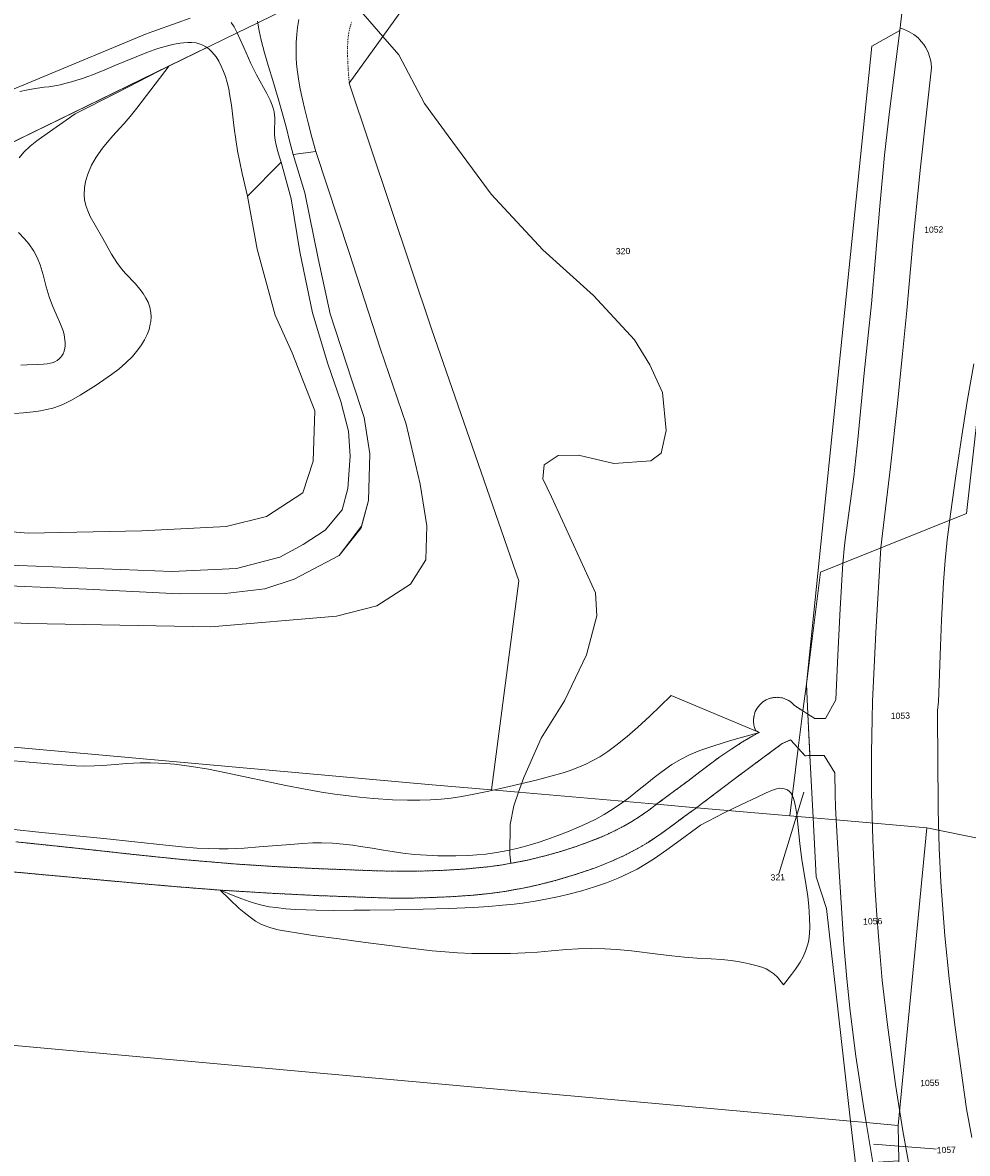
# Model space of a CAD drawing. Header units: millimetres. Extents: x -191 to 81095, y -508122 to 28741.
# Tile 153 of 255: x 4073 to 4180, y 10093 to 10221. Entities that reach past the tile are written whole.
import ezdxf

# ---------------------------------------------------------------- set-up
doc = ezdxf.new("R2010")
doc.units = ezdxf.units.MM
for name, pattern in [('VE22-087 DB - VST Hervest-Dorsten ALK VA2736$0$1', [0]), ('VE22-087 DB - VST Hervest-Dorsten ALK VA2736$0$2', [0.16, 0.06, -0.1]), ('VE22-087 DB - VST Hervest-Dorsten ALK VA2736$0$3', [0.26, 0.11, -0.15])]:
    doc.linetypes.add(name, pattern=pattern)
for name, color, linetype, lineweight in [('VE22-087 DB - VST Hervest-Dorsten ALK VA2736$0$AX_Fliessgewaesser', 7, 'VE22-087 DB - VST Hervest-Dorsten ALK VA2736$0$1', 18), ('VE22-087 DB - VST Hervest-Dorsten ALK VA2736$0$AX_Flurstueck', 9, 'VE22-087 DB - VST Hervest-Dorsten ALK VA2736$0$1', 18), ('VE22-087 DB - VST Hervest-Dorsten ALK VA2736$0$AX_Gehoelz', 7, 'VE22-087 DB - VST Hervest-Dorsten ALK VA2736$0$1', 18), ('VE22-087 DB - VST Hervest-Dorsten ALK VA2736$0$AX_Gelaendekante', 7, 'VE22-087 DB - VST Hervest-Dorsten ALK VA2736$0$1', 18), ('VE22-087 DB - VST Hervest-Dorsten ALK VA2736$0$AX_SonstigesBauwerkOderSonstigeEinrichtung', 7, 'VE22-087 DB - VST Hervest-Dorsten ALK VA2736$0$1', 18), ('VE22-087 DB - VST Hervest-Dorsten ALK VA2736$0$AX_SportFreizeitUndErholungsflaeche', 7, 'VE22-087 DB - VST Hervest-Dorsten ALK VA2736$0$1', 18), ('VE22-087 DB - VST Hervest-Dorsten ALK VA2736$0$AX_Strassenverkehr', 7, 'VE22-087 DB - VST Hervest-Dorsten ALK VA2736$0$1', 18), ('VE22-087 DB - VST Hervest-Dorsten ALK VA2736$0$AX_Strassenverkehrsanlage', 7, 'VE22-087 DB - VST Hervest-Dorsten ALK VA2736$0$1', 18), ('VE22-087 DB - VST Hervest-Dorsten ALK VA2736$0$AX_Vegetationsmerkmal', 7, 'VE22-087 DB - VST Hervest-Dorsten ALK VA2736$0$1', 18), ('VE22-087 DB - VST Hervest-Dorsten ALK VA2736$0$AX_Wald', 7, 'VE22-087 DB - VST Hervest-Dorsten ALK VA2736$0$1', 18), ('VE22-087 DB - VST Hervest-Dorsten ALK VA2736$0$AX_Weg', 7, 'VE22-087 DB - VST Hervest-Dorsten ALK VA2736$0$1', 18), ('VE22-087 DB - VST Hervest-Dorsten ALK VA2736$0$Flurgrenzen', 9, 'VE22-087 DB - VST Hervest-Dorsten ALK VA2736$0$1', 18)]:
    doc.layers.add(name, color=color, linetype=linetype, lineweight=lineweight)
doc.layers.add('XREF ALK Kataster', color=251, linetype='Continuous')
doc.styles.add('VE22-087 DB - VST Hervest-Dorsten ALK VA2736$0$0', font='arial.ttf')

# ---------------------------------------------------------------- blocks, each defined once
blk = doc.blocks.new('VE22-087 DB - VST Hervest-Dorsten ALK VA2736')
at = {"layer": 'VE22-087 DB - VST Hervest-Dorsten ALK VA2736$0$AX_Fliessgewaesser', "color": 132, "linetype": 'VE22-087 DB - VST Hervest-Dorsten ALK VA2736$0$1', "lineweight": 13, "ltscale": 0.5, "true_color": 0x00cccc}
blk.add_polyline3d([(4067.92, 10157.55, 0), (4080.19, 10157.01, 0), (4090.64, 10156.49, 0), (4095.83, 10156.53, 0), (4100.31, 10157.03, 0), (4103.65, 10158.14, 0), (4108.71, 10160.82, 0), (4111.19, 10163.94, 0), (4112.02, 10167.01, 0), (4112.19, 10172.32, 0), (4111.54, 10176.42, 0), (4110.14, 10180.61, 0), (4107.69, 10188.11, 0), (4106.34, 10194.39, 0), (4104.85, 10201.78, 0), (4103.51, 10206.12, 0), (4103.12, 10207.68, 0), (4102.76, 10209.09, 0), (4102.32, 10210.72, 0), (4101.84, 10212.46, 0), (4101.24, 10214.48, 0), (4100.73, 10216.09, 0), (4100.28, 10217.61, 0), (4099.92, 10219.04, 0), (4099.69, 10220.12, 0), (4099.53, 10221.01, 0), (4097.2, 10219.88, 0), (4097.55, 10219.12, 0), (4097.94, 10218.22, 0), (4098.75, 10216.42, 0), (4099.39, 10215.13, 0), (4100.54, 10213.03, 0), (4100.93, 10212.26, 0), (4101.15, 10211.71, 0), (4101.3, 10211.26, 0), (4101.38, 10210.94, 0), (4101.43, 10210.6, 0), (4101.46, 10210.26, 0), (4101.46, 10209.89, 0), (4101.44, 10209.68, 0), (4101.41, 10209.21, 0), (4101.4, 10208.78, 0), (4101.41, 10208.38, 0), (4101.46, 10207.99, 0), (4101.53, 10207.55, 0), (4101.57, 10207.34, 0), (4101.8, 10206.45, 0), (4101.99, 10205.82, 0), (4102.18, 10205.26, 0), (4103.31, 10201.13, 0), (4104.28, 10195.11, 0), (4105.7, 10188.24, 0), (4107.42, 10182.46, 0), (4108.92, 10178.22, 0), (4109.77, 10174.87, 0), (4109.95, 10172.04, 0), (4109.68, 10168.39, 0), (4109.05, 10165.99, 0), (4107.13, 10163.69, 0), (4104.66, 10162.07, 0), (4102.03, 10160.61, 0), (4097.14, 10159.35, 0), (4089.82, 10159.01, 0), (4066.73, 10159.92, 0)], dxfattribs=at)
at = {"layer": 'VE22-087 DB - VST Hervest-Dorsten ALK VA2736$0$AX_Flurstueck', "linetype": 'VE22-087 DB - VST Hervest-Dorsten ALK VA2736$0$1', "lineweight": 13, "ltscale": 0.5}
for points in [[(4034.63, 10189.35, 0), (4097.2, 10219.88, 0), (4099.53, 10221.01, 0), (4104.78, 10223.57, 0), (4108.7, 10225.49, 0), (4127.17, 10234.5, 0), (4147.61, 10243.17, 0), (4169.37, 10250.65, 0), (4174.04, 10252.25, 0), (4173.78, 10257.91, 0), (4169.28, 10256.51, 0), (4169.27, 10257.23, 0), (4173.75, 10258.64, 0), (4173.49, 10262.11, 0), (4173.02, 10268.38, 0), (4172.8, 10271.33, 0), (4172.06, 10277.48, 0), (4171.96, 10278.59, 0), (4133.22, 10264.74, 0), (4116.88, 10257.8, 0), (4099.28, 10249.45, 0), (4056.94, 10228.59, 0)], [(4066.47, 10139.63, 0), (4119.21, 10134.91, 0), (4125.92, 10134.32, 0), (4129.01, 10157.96, 0), (4119.17, 10186.32, 0), (4109.85, 10214.18, 0), (4113.64, 10219.46, 0), (4121.68, 10230.63, 0), (4141.72, 10239.38, 0), (4149.54, 10241.98, 0), (4157.68, 10243.13, 0), (4165.72, 10241.64, 0), (4169.55, 10239.09, 0), (4169.37, 10250.65, 0), (4147.61, 10243.17, 0), (4127.17, 10234.5, 0), (4108.7, 10225.49, 0), (4104.78, 10223.57, 0), (4099.53, 10221.01, 0), (4097.2, 10219.88, 0), (4034.63, 10189.35, 0)], [(4181.19, 10179.97, 0), (4179.57, 10165.57, 0), (4165.61, 10159.96, 0), (4163.08, 10158.94, 0), (4161.48, 10146.29, 0), (4161.65, 10142.89, 0), (4161.89, 10138.2, 0), (4162.24, 10131.17, 0), (4164.86, 10130.94, 0), (4175.08, 10130.05, 0), (4181.17, 10128.81, 0)], [(3998.47, 10112.1, 0), (4075.83, 10105.1, 0), (4166.48, 10096.89, 0), (4163.74, 10120.92, 0), (4162.58, 10124.5, 0), (4162.24, 10131.17, 0), (4159.6, 10131.4, 0), (4149.06, 10132.31, 0), (4144.57, 10132.7, 0), (4128.99, 10134.06, 0), (4125.92, 10134.32, 0), (4119.21, 10134.91, 0), (4066.47, 10139.63, 0)], [(4161.19, 10134.08, 0), (4158.26, 10124.45, 0)], [(4047.6, 10089.17, 0), (4075.23, 10084.43, 0), (4087.58, 10086.83, 0), (4087.94, 10086.85, 0), (4111.33, 10088.48, 0), (4134.65, 10090, 0), (4151.45, 10091.09, 0), (4167.03, 10092.1, 0), (4166.48, 10096.89, 0), (4075.83, 10105.1, 0), (3998.47, 10112.1, 0)], [(4169.05, 10094.29, 0), (4177.29, 10093.64, 0)]]:
    blk.add_polyline3d(points, dxfattribs=at)
for points in [[(4157.68, 10243.13, 0), (4149.54, 10241.98, 0), (4141.72, 10239.38, 0), (4121.68, 10230.63, 0), (4113.64, 10219.46, 0), (4109.85, 10214.18, 0), (4119.17, 10186.32, 0), (4129.01, 10157.96, 0), (4125.92, 10134.32, 0), (4128.99, 10134.06, 0), (4144.57, 10132.7, 0), (4149.06, 10132.31, 0), (4159.6, 10131.4, 0), (4160.56, 10139.04, 0), (4161.09, 10143.25, 0), (4161.48, 10146.29, 0), (4168.89, 10218.37, 0), (4172.05, 10220.15, 0), (4172.42, 10223.37, 0), (4169.76, 10225.73, 0), (4169.55, 10239.09, 0), (4165.72, 10241.64, 0)], [(4172.42, 10223.37, 0), (4172.05, 10220.15, 0), (4168.89, 10218.37, 0), (4161.48, 10146.29, 0), (4163.08, 10158.94, 0), (4165.61, 10159.96, 0), (4179.57, 10165.57, 0), (4181.19, 10179.97, 0), (4185.34, 10193.69, 0), (4192.58, 10211.99, 0), (4195.6, 10222.72, 0), (4173.43, 10236.56, 0), (4172.58, 10237.08, 0), (4169.55, 10239.09, 0), (4169.76, 10225.73, 0)], [(4162.24, 10131.17, 0), (4161.89, 10138.2, 0), (4161.65, 10142.89, 0), (4161.48, 10146.29, 0), (4161.09, 10143.25, 0), (4160.56, 10139.04, 0), (4159.6, 10131.4, 0)], [(4163.74, 10120.92, 0), (4166.48, 10096.89, 0), (4168.24, 10096.73, 0), (4171.87, 10096.41, 0), (4175.08, 10130.05, 0), (4164.86, 10130.94, 0), (4162.24, 10131.17, 0), (4162.58, 10124.5, 0)], [(4175.08, 10130.05, 0), (4171.87, 10096.41, 0), (4171.91, 10092.42, 0), (4171.93, 10089.31, 0), (4186.84, 10089.32, 0), (4188.16, 10080.56, 0), (4191.31, 10080.73, 0), (4191.44, 10080.74, 0), (4193.91, 10080.88, 0), (4199.99, 10081.22, 0), (4202.75, 10081.29, 0), (4184.93, 10094.98, 0), (4183.18, 10105.84, 0), (4181.82, 10117.8, 0), (4181.17, 10128.81, 0)], [(4167.03, 10092.1, 0), (4169, 10092.23, 0), (4171.91, 10092.42, 0), (4171.87, 10096.41, 0), (4168.24, 10096.73, 0), (4166.48, 10096.89, 0)]]:
    blk.add_polyline3d(points, close=True, dxfattribs=at)
at = {"layer": 'VE22-087 DB - VST Hervest-Dorsten ALK VA2736$0$AX_Gehoelz', "color": 3, "linetype": 'VE22-087 DB - VST Hervest-Dorsten ALK VA2736$0$1', "lineweight": 13, "ltscale": 0.5, "true_color": 0x00ff00}
for points in [[(4091.9, 10221.52, 0), (4090.42, 10221.01, 0), (4087.69, 10220.02, 0), (4086.84, 10219.72, 0), (4085.05, 10218.98, 0), (4068.36, 10212.04, 0)], [(4066.73, 10159.92, 0), (4089.82, 10159.01, 0), (4097.14, 10159.35, 0), (4102.03, 10160.61, 0), (4104.66, 10162.07, 0), (4107.13, 10163.69, 0), (4109.05, 10165.99, 0), (4109.68, 10168.39, 0), (4109.95, 10172.04, 0), (4109.77, 10174.87, 0), (4108.92, 10178.22, 0), (4107.42, 10182.46, 0), (4105.7, 10188.24, 0), (4104.28, 10195.11, 0), (4103.31, 10201.13, 0), (4102.18, 10205.26, 0), (4101.99, 10205.82, 0), (4101.8, 10206.45, 0), (4101.57, 10207.34, 0), (4101.53, 10207.55, 0), (4101.46, 10207.99, 0), (4101.41, 10208.38, 0), (4101.4, 10208.78, 0), (4101.41, 10209.21, 0), (4101.44, 10209.68, 0), (4101.46, 10209.89, 0), (4101.46, 10210.26, 0), (4101.43, 10210.6, 0), (4101.38, 10210.94, 0), (4101.3, 10211.26, 0), (4101.15, 10211.71, 0), (4100.93, 10212.26, 0), (4100.54, 10213.03, 0), (4099.39, 10215.13, 0), (4098.75, 10216.42, 0), (4097.94, 10218.22, 0), (4097.55, 10219.12, 0), (4097.2, 10219.88, 0), (4096.85, 10220.54, 0), (4096.51, 10221.06, 0)]]:
    blk.add_polyline3d(points, dxfattribs=at)
at = {"layer": 'VE22-087 DB - VST Hervest-Dorsten ALK VA2736$0$AX_Gelaendekante', "color": 18, "linetype": 'VE22-087 DB - VST Hervest-Dorsten ALK VA2736$0$1', "lineweight": 13, "ltscale": 0.5, "true_color": 0x520000}
for points in [[(4103.51, 10206.12, 0), (4103.12, 10207.68, 0), (4102.76, 10209.09, 0), (4102.32, 10210.72, 0), (4101.84, 10212.46, 0), (4101.24, 10214.48, 0), (4100.73, 10216.09, 0), (4100.28, 10217.61, 0), (4099.92, 10219.04, 0), (4099.69, 10220.12, 0), (4099.49, 10221.2, 0)], [(4104.17, 10221.4, 0), (4104.03, 10220.46, 0), (4103.95, 10219.73, 0), (4103.87, 10218.79, 0), (4103.85, 10218.04, 0), (4103.86, 10217.1, 0), (4103.91, 10216.35, 0), (4104, 10215.48, 0), (4104.12, 10214.67, 0), (4104.28, 10213.75, 0), (4104.43, 10213.01, 0), (4104.8, 10211.36, 0), (4105.21, 10209.7, 0), (4105.64, 10208.08, 0), (4106.09, 10206.45, 0)], [(4068.36, 10212.04, 0), (4085.05, 10218.98, 0), (4086.84, 10219.72, 0), (4087.69, 10220.02, 0), (4090.42, 10221.01, 0), (4091.9, 10221.52, 0)], [(4096.51, 10221.06, 0), (4096.85, 10220.54, 0), (4097.2, 10219.88, 0), (4097.55, 10219.12, 0), (4097.94, 10218.22, 0), (4098.75, 10216.42, 0), (4099.39, 10215.13, 0), (4100.54, 10213.03, 0), (4100.93, 10212.26, 0), (4101.15, 10211.71, 0), (4101.3, 10211.26, 0), (4101.38, 10210.94, 0), (4101.43, 10210.6, 0), (4101.46, 10210.26, 0), (4101.46, 10209.89, 0), (4101.44, 10209.68, 0), (4101.41, 10209.21, 0), (4101.4, 10208.78, 0), (4101.41, 10208.38, 0), (4101.46, 10207.99, 0), (4101.53, 10207.55, 0), (4101.57, 10207.34, 0), (4101.8, 10206.45, 0), (4101.99, 10205.82, 0), (4102.18, 10205.26, 0)], [(4098.35, 10201.43, 0), (4097.76, 10203.97, 0), (4097.24, 10206.53, 0), (4097.03, 10207.81, 0), (4096.85, 10209.1, 0), (4096.54, 10211.69, 0), (4096.35, 10212.98, 0), (4096.24, 10213.53, 0), (4096.07, 10214.25, 0), (4095.87, 10214.93, 0), (4095.67, 10215.49, 0), (4095.4, 10216.11, 0), (4095.11, 10216.66, 0), (4094.81, 10217.15, 0), (4094.35, 10217.72, 0), (4094, 10218.05, 0), (4093.66, 10218.3, 0), (4093.31, 10218.49, 0), (4092.91, 10218.65, 0), (4092.56, 10218.73, 0), (4092.05, 10218.79, 0), (4091.64, 10218.79, 0), (4091.13, 10218.76, 0), (4090.76, 10218.71, 0), (4090.09, 10218.58, 0), (4089.48, 10218.44, 0), (4088.22, 10218.09, 0), (4086.99, 10217.66, 0), (4084.59, 10216.69, 0), (4083.37, 10216.17, 0), (4082.17, 10215.66, 0), (4081.51, 10215.4, 0), (4080.96, 10215.18, 0), (4080.35, 10214.95, 0), (4079.73, 10214.73, 0), (4079.08, 10214.51, 0), (4078.49, 10214.33, 0), (4077.87, 10214.17, 0), (4077.22, 10214.01, 0), (4076.6, 10213.89, 0), (4075.94, 10213.79, 0), (4075.39, 10213.72, 0), (4074.66, 10213.62, 0), (4073.98, 10213.51, 0), (4073.36, 10213.4, 0), (4072.66, 10213.25, 0)], [(4089.52, 10216.13, 0), (4085.86, 10211.38, 0), (4085.12, 10210.44, 0), (4084.42, 10209.64, 0), (4083.93, 10209.09, 0), (4083.16, 10208.24, 0), (4082.52, 10207.5, 0), (4081.98, 10206.83, 0), (4081.26, 10205.82, 0), (4080.76, 10204.93, 0), (4080.33, 10203.92, 0), (4080.08, 10203.08, 0), (4079.94, 10202.36, 0), (4079.91, 10201.57, 0), (4079.96, 10201.02, 0), (4080.1, 10200.38, 0), (4080.32, 10199.77, 0), (4080.61, 10199.13, 0), (4081.16, 10198.13, 0), (4082.04, 10196.64, 0), (4083.01, 10194.86, 0), (4083.59, 10193.93, 0), (4084.14, 10193.19, 0), (4084.59, 10192.67, 0), (4085.72, 10191.5, 0), (4086.22, 10190.92, 0), (4086.59, 10190.41, 0), (4086.9, 10189.9, 0), (4087.13, 10189.43, 0), (4087.32, 10188.87, 0), (4087.44, 10188.28, 0), (4087.47, 10187.79, 0), (4087.43, 10187.26, 0), (4087.39, 10186.96, 0), (4087.24, 10186.36, 0), (4087.03, 10185.78, 0), (4086.74, 10185.17, 0), (4086.41, 10184.62, 0), (4085.99, 10184.04, 0), (4085.37, 10183.31, 0), (4084.64, 10182.59, 0), (4083.86, 10181.9, 0), (4083.02, 10181.26, 0), (4082.53, 10180.91, 0), (4081.28, 10180.07, 0), (4079.47, 10178.92, 0), (4078.5, 10178.37, 0), (4077.82, 10178.03, 0), (4077.24, 10177.78, 0), (4076.37, 10177.48, 0), (4075.67, 10177.3, 0), (4074.97, 10177.16, 0), (4074.16, 10177.03, 0), (4073.05, 10176.93, 0), (4072.04, 10176.87, 0)], [(4072.76, 10182.33, 0), (4073.48, 10182.37, 0), (4074.6, 10182.38, 0), (4075.33, 10182.42, 0), (4075.73, 10182.46, 0), (4076.07, 10182.53, 0), (4076.32, 10182.6, 0), (4076.6, 10182.71, 0), (4076.85, 10182.85, 0), (4077.08, 10183.02, 0), (4077.29, 10183.23, 0), (4077.39, 10183.36, 0), (4077.54, 10183.62, 0), (4077.65, 10183.9, 0), (4077.73, 10184.24, 0), (4077.76, 10184.51, 0), (4077.77, 10184.83, 0), (4077.75, 10185.19, 0), (4077.71, 10185.46, 0), (4077.65, 10185.78, 0), (4077.53, 10186.19, 0), (4077.24, 10186.97, 0), (4076.76, 10188.08, 0), (4076.35, 10189.02, 0), (4075.97, 10190.03, 0), (4075.64, 10191.16, 0), (4075.3, 10192.54, 0), (4074.95, 10193.65, 0), (4074.61, 10194.48, 0), (4074.22, 10195.21, 0), (4073.66, 10196.04, 0), (4073.18, 10196.59, 0), (4072.51, 10197.3, 0)], [(4072.58, 10205.76, 0), (4073.1, 10206.38, 0), (4073.83, 10207.08, 0), (4074.59, 10207.69, 0), (4075.99, 10208.67, 0), (4077.89, 10210.01, 0), (4078.9, 10210.71, 0), (4083.59, 10213.11, 0), (4089.52, 10216.13, 0)], [(4106.09, 10206.45, 0), (4109.85, 10195.07, 0), (4113.36, 10184.25, 0), (4116.27, 10175.67, 0), (4117.85, 10168.86, 0), (4118.63, 10164.17, 0), (4118.52, 10160.32, 0), (4116.77, 10157.59, 0), (4112.99, 10155.13, 0), (4108.42, 10153.94, 0), (4094.22, 10152.74, 0), (4073.66, 10153.13, 0), (4057.48, 10153.86, 0), (4042.23, 10155.52, 0), (4033.45, 10157.02, 0)], [(4033.7, 10160.91, 0), (4041.06, 10159.32, 0), (4046.16, 10158.76, 0), (4055.6, 10157.96, 0), (4067.92, 10157.55, 0), (4080.19, 10157.01, 0), (4090.64, 10156.49, 0), (4095.83, 10156.53, 0), (4100.31, 10157.03, 0), (4103.65, 10158.14, 0), (4108.71, 10160.82, 0), (4111.24, 10164.11, 0), (4112.02, 10167.01, 0), (4112.19, 10172.32, 0), (4111.54, 10176.42, 0), (4110.14, 10180.61, 0), (4107.69, 10188.11, 0), (4106.34, 10194.39, 0), (4104.85, 10201.78, 0), (4103.51, 10206.12, 0)], [(4106.09, 10206.45, 0), (4103.51, 10206.12, 0)], [(4102.18, 10205.26, 0), (4103.31, 10201.13, 0), (4104.28, 10195.11, 0), (4105.7, 10188.24, 0), (4107.42, 10182.46, 0), (4108.92, 10178.22, 0), (4109.77, 10174.87, 0), (4109.95, 10172.04, 0), (4109.68, 10168.39, 0), (4109.05, 10165.99, 0), (4107.13, 10163.69, 0), (4104.66, 10162.07, 0), (4102.03, 10160.61, 0), (4097.14, 10159.35, 0), (4089.82, 10159.01, 0), (4066.73, 10159.92, 0), (4060.79, 10159.79, 0), (4046.07, 10160.21, 0)], [(4102.18, 10205.26, 0), (4098.35, 10201.43, 0)], [(4047.13, 10166.36, 0), (4060.83, 10164.39, 0), (4073.59, 10163.35, 0), (4086.43, 10163.6, 0), (4095.94, 10164.08, 0), (4100.51, 10165.22, 0), (4104.61, 10167.9, 0), (4105.79, 10171.47, 0), (4105.96, 10177.15, 0), (4103.42, 10183.71, 0), (4101.48, 10187.99, 0), (4099.46, 10195.43, 0), (4098.35, 10201.43, 0)], [(4068.89, 10137.89, 0), (4075.9, 10137.29, 0), (4078.98, 10137.05, 0), (4079.94, 10137.02, 0), (4081.1, 10137.05, 0), (4081.99, 10137.1, 0), (4082.98, 10137.17, 0), (4084.72, 10137.31, 0), (4086.25, 10137.39, 0), (4087.4, 10137.39, 0), (4088.31, 10137.36, 0), (4089.13, 10137.32, 0), (4090.11, 10137.23, 0), (4092.05, 10136.98, 0), (4093.96, 10136.66, 0), (4095.96, 10136.27, 0), (4102.69, 10134.84, 0), (4104.7, 10134.44, 0), (4106.73, 10134.08, 0), (4108.21, 10133.85, 0), (4109.77, 10133.65, 0), (4111, 10133.51, 0), (4112.61, 10133.36, 0), (4114.74, 10133.22, 0), (4116.43, 10133.17, 0), (4117.81, 10133.17, 0), (4119.05, 10133.21, 0), (4120.25, 10133.29, 0), (4121.36, 10133.41, 0), (4122.56, 10133.59, 0), (4123.74, 10133.8, 0), (4125.62, 10134.19, 0), (4127.9, 10134.72, 0), (4129.04, 10134.98, 0), (4131.11, 10135.47, 0), (4132.64, 10135.86, 0), (4134.03, 10136.27, 0), (4134.79, 10136.52, 0), (4135.69, 10136.85, 0), (4136.59, 10137.25, 0), (4137.35, 10137.63, 0), (4138.14, 10138.08, 0), (4139.07, 10138.68, 0), (4139.97, 10139.34, 0), (4141.26, 10140.37, 0), (4142.44, 10141.41, 0), (4143.81, 10142.67, 0), (4144.97, 10143.78, 0), (4146.22, 10145.01, 0), (4156.19, 10140.8, 0)], [(4156.19, 10140.8, 0), (4154.28, 10140.29, 0), (4152.79, 10139.86, 0), (4151.02, 10139.32, 0), (4149.44, 10138.76, 0), (4148.3, 10138.28, 0), (4147.27, 10137.77, 0), (4146.29, 10137.19, 0), (4145.19, 10136.42, 0), (4144.31, 10135.74, 0), (4143.48, 10135.06, 0), (4142.43, 10134.21, 0), (4141.39, 10133.4, 0), (4140.7, 10132.89, 0), (4139.66, 10132.18, 0), (4138.65, 10131.55, 0), (4137.71, 10131.03, 0), (4136.85, 10130.6, 0), (4135.76, 10130.1, 0), (4134.49, 10129.58, 0), (4133.42, 10129.16, 0), (4132.18, 10128.71, 0), (4131.18, 10128.37, 0), (4129.93, 10128, 0), (4128.78, 10127.69, 0), (4127.77, 10127.47, 0), (4126.48, 10127.24, 0), (4125.28, 10127.08, 0), (4124.28, 10126.98, 0), (4123.35, 10126.92, 0), (4121.91, 10126.86, 0), (4120.75, 10126.86, 0), (4119.86, 10126.88, 0), (4118.58, 10126.94, 0), (4117.23, 10127.04, 0), (4115.89, 10127.19, 0), (4114.7, 10127.35, 0), (4113.73, 10127.51, 0), (4112.43, 10127.73, 0), (4111.14, 10127.94, 0), (4110.25, 10128.07, 0), (4109.16, 10128.21, 0), (4107.97, 10128.31, 0), (4106.74, 10128.35, 0), (4105.73, 10128.33, 0), (4104.56, 10128.27, 0), (4103.22, 10128.17, 0), (4099.7, 10127.88, 0), (4097.99, 10127.76, 0), (4096.18, 10127.68, 0), (4095.17, 10127.67, 0), (4094.01, 10127.69, 0), (4092.66, 10127.76, 0), (4090.95, 10127.89, 0), (4089.15, 10128.07, 0), (4085.64, 10128.46, 0), (4082.14, 10128.84, 0), (4078.63, 10129.19, 0), (4075.13, 10129.53, 0), (4071.62, 10129.88, 0)], [(4158.91, 10112.31, 0), (4158.21, 10113.15, 0), (4157.81, 10113.53, 0), (4157.37, 10113.86, 0), (4156.96, 10114.09, 0), (4156.45, 10114.29, 0), (4155.78, 10114.48, 0), (4155.01, 10114.67, 0), (4154.34, 10114.82, 0), (4153.71, 10114.93, 0), (4152.99, 10115.04, 0), (4151.88, 10115.16, 0), (4150.72, 10115.24, 0), (4149.13, 10115.32, 0), (4147.71, 10115.44, 0), (4146.29, 10115.59, 0), (4144.72, 10115.78, 0), (4141.73, 10116.15, 0), (4140.07, 10116.3, 0), (4138.73, 10116.38, 0), (4137.26, 10116.42, 0), (4135.72, 10116.37, 0), (4134.4, 10116.28, 0), (4132.71, 10116.13, 0), (4131.13, 10116, 0), (4129.71, 10115.91, 0), (4128.07, 10115.84, 0), (4126.7, 10115.82, 0), (4125.32, 10115.82, 0), (4123.69, 10115.85, 0), (4122.08, 10115.92, 0), (4120.68, 10116.02, 0), (4119.22, 10116.15, 0), (4117.68, 10116.31, 0), (4116.12, 10116.5, 0), (4114.69, 10116.69, 0), (4111.7, 10117.1, 0), (4108.72, 10117.49, 0), (4105.73, 10117.89, 0), (4104.14, 10118.12, 0), (4102.75, 10118.35, 0), (4101.84, 10118.52, 0), (4101, 10118.73, 0), (4100.35, 10118.95, 0), (4099.86, 10119.16, 0), (4099.26, 10119.5, 0), (4098.65, 10119.93, 0), (4097.98, 10120.48, 0), (4097.44, 10120.94, 0), (4096.33, 10121.97, 0), (4095.29, 10123, 0)]]:
    blk.add_polyline3d(points, dxfattribs=at)
at = {"layer": 'VE22-087 DB - VST Hervest-Dorsten ALK VA2736$0$AX_SonstigesBauwerkOderSonstigeEinrichtung', "color": 7, "linetype": 'VE22-087 DB - VST Hervest-Dorsten ALK VA2736$0$3', "lineweight": 13, "ltscale": 0.5}
blk.add_polyline3d([(4109.85, 10214.18, 0), (4109.71, 10216.17, 0), (4109.67, 10217.27, 0), (4109.66, 10218.27, 0), (4109.71, 10219.15, 0), (4109.8, 10219.9, 0), (4109.96, 10220.57, 0), (4110.15, 10221.15, 0)], dxfattribs=at)
at = {"layer": 'VE22-087 DB - VST Hervest-Dorsten ALK VA2736$0$AX_Vegetationsmerkmal', "color": 7, "linetype": 'VE22-087 DB - VST Hervest-Dorsten ALK VA2736$0$1', "lineweight": 13, "ltscale": 0.5}
blk.add_polyline3d([(4060.83, 10164.39, 0), (4073.59, 10163.35, 0), (4086.43, 10163.6, 0), (4095.94, 10164.08, 0), (4100.51, 10165.22, 0), (4104.61, 10167.9, 0), (4105.79, 10171.47, 0), (4105.96, 10177.15, 0), (4103.42, 10183.71, 0), (4101.48, 10187.99, 0), (4099.46, 10195.43, 0), (4098.35, 10201.43, 0), (4097.76, 10203.97, 0), (4097.24, 10206.53, 0), (4097.03, 10207.81, 0), (4096.85, 10209.1, 0), (4096.54, 10211.69, 0), (4096.35, 10212.98, 0), (4096.24, 10213.53, 0), (4096.07, 10214.25, 0), (4095.87, 10214.93, 0), (4095.67, 10215.49, 0), (4095.4, 10216.11, 0), (4095.11, 10216.66, 0), (4094.81, 10217.15, 0), (4094.35, 10217.72, 0), (4094, 10218.05, 0), (4093.78, 10218.21, 0), (4093.78, 10218.21, 0), (4093.66, 10218.3, 0), (4093.31, 10218.49, 0), (4092.91, 10218.65, 0), (4092.56, 10218.73, 0), (4092.05, 10218.79, 0), (4091.64, 10218.79, 0), (4091.13, 10218.76, 0), (4090.76, 10218.71, 0), (4090.09, 10218.58, 0), (4089.48, 10218.44, 0), (4088.22, 10218.09, 0), (4086.99, 10217.66, 0), (4084.59, 10216.69, 0), (4083.37, 10216.17, 0), (4082.17, 10215.66, 0), (4081.51, 10215.4, 0), (4080.96, 10215.18, 0), (4080.35, 10214.95, 0), (4079.73, 10214.73, 0), (4079.08, 10214.51, 0), (4078.49, 10214.33, 0), (4077.87, 10214.17, 0), (4077.22, 10214.01, 0), (4076.6, 10213.89, 0), (4075.94, 10213.79, 0), (4075.39, 10213.72, 0), (4074.66, 10213.62, 0), (4073.98, 10213.51, 0), (4073.36, 10213.4, 0), (4072.66, 10213.25, 0)], dxfattribs=at)
blk.add_polyline3d([(4093.78, 10218.21, 0), (4089.52, 10216.13, 0), (4034.63, 10189.35, 0)], close=True, dxfattribs=at)
at = {"layer": 'VE22-087 DB - VST Hervest-Dorsten ALK VA2736$0$AX_Flurstueck', "char_height": 0.7, "attachment_point": 2, "rotation": 1.5895, "style": 'VE22-087 DB - VST Hervest-Dorsten ALK VA2736$0$0', "bg_fill": 3, "box_fill_scale": 1, "bg_fill_color": 256, "bg_fill_transparency": 0}
for s, insert in [('1052', (4175.86, 10197.99)), ('320', (4140.77, 10195.56)), ('1053', (4172.09, 10143.06)), ('321', (4158.25, 10124.8)), ('1056', (4168.96, 10119.83)), ('1055', (4175.41, 10101.57)), ('1057', (4177.28, 10093.99))]:
    blk.add_mtext(s, dxfattribs=dict(at, insert=insert))
at = {"layer": 'VE22-087 DB - VST Hervest-Dorsten ALK VA2736$0$AX_Fliessgewaesser', "color": 132, "linetype": 'VE22-087 DB - VST Hervest-Dorsten ALK VA2736$0$1', "lineweight": 13, "ltscale": 0.5, "true_color": 0x00cccc}
for points in [[(4068.36, 10212.04, 0), (4085.05, 10218.98, 0), (4086.84, 10219.72, 0), (4087.69, 10220.02, 0), (4090.42, 10221.01, 0), (4091.9, 10221.52, 0)], [(4096.51, 10221.06, 0), (4096.85, 10220.54, 0), (4097.2, 10219.88, 0), (4099.53, 10221.01, 0), (4099.49, 10221.2, 0)]]:
    blk.add_polyline3d(points, dxfattribs=at)
at = {"layer": 'VE22-087 DB - VST Hervest-Dorsten ALK VA2736$0$AX_Gehoelz', "color": 3, "linetype": 'VE22-087 DB - VST Hervest-Dorsten ALK VA2736$0$1', "lineweight": 13, "ltscale": 0.5, "true_color": 0x00ff00}
for points in [[(4099.49, 10221.2, 0), (4099.53, 10221.01, 0), (4099.69, 10220.12, 0), (4099.92, 10219.04, 0), (4100.28, 10217.61, 0), (4100.73, 10216.09, 0), (4101.24, 10214.48, 0), (4101.84, 10212.46, 0), (4102.32, 10210.72, 0), (4102.76, 10209.09, 0), (4103.12, 10207.68, 0), (4103.51, 10206.12, 0), (4104.85, 10201.78, 0), (4106.34, 10194.39, 0), (4107.69, 10188.11, 0), (4110.14, 10180.61, 0), (4111.54, 10176.42, 0), (4112.19, 10172.32, 0), (4112.02, 10167.01, 0), (4111.19, 10163.94, 0), (4108.71, 10160.82, 0), (4103.65, 10158.14, 0), (4100.31, 10157.03, 0), (4095.83, 10156.53, 0), (4090.64, 10156.49, 0), (4080.19, 10157.01, 0), (4067.92, 10157.55, 0)], [(4072.21, 10128.46, 0), (4078.36, 10127.81, 0), (4085.8, 10127, 0), (4091.05, 10126.45, 0), (4097.27, 10125.93, 0), (4102.05, 10125.63, 0), (4106.77, 10125.41, 0), (4112.98, 10125.18, 0), (4115.29, 10125.13, 0), (4117.38, 10125.13, 0), (4120.32, 10125.23, 0), (4123.07, 10125.39, 0), (4125.51, 10125.63, 0), (4127.15, 10125.85, 0), (4128.12, 10126.03, 0), (4128.01, 10127.06, 0), (4128.04, 10130.43, 0), (4128.46, 10132.53, 0), (4128.99, 10134.06, 0), (4129.57, 10135.71, 0), (4131.52, 10140.17, 0), (4134.17, 10144.4, 0), (4136.67, 10149.57, 0), (4137.81, 10154, 0), (4137.67, 10156.61, 0), (4132.71, 10167.43, 0), (4131.71, 10169.48, 0), (4131.86, 10171.06, 0), (4133.47, 10172.11, 0), (4135.73, 10172.17, 0), (4139.72, 10171.21, 0), (4143.93, 10171.52, 0), (4145.1, 10172.37, 0), (4145.66, 10174.95, 0), (4145.23, 10179.22, 0), (4143.82, 10182.36, 0), (4142.07, 10185.18, 0), (4137.46, 10190.21, 0), (4131.72, 10195.34, 0), (4125.88, 10201.66, 0), (4121.01, 10208.25, 0), (4118.36, 10211.89, 0), (4115.44, 10217.38, 0), (4113.64, 10219.46, 0), (4110.46, 10223.15, 0)]]:
    blk.add_polyline3d(points, dxfattribs=at)
at = {"layer": 'VE22-087 DB - VST Hervest-Dorsten ALK VA2736$0$AX_Gelaendekante', "color": 18, "linetype": 'VE22-087 DB - VST Hervest-Dorsten ALK VA2736$0$1', "lineweight": 13, "ltscale": 0.5, "true_color": 0x520000}
blk.add_polyline3d([(4095.29, 10123, 0), (4096.73, 10122.4, 0), (4097.73, 10122, 0), (4098.57, 10121.7, 0), (4099.26, 10121.49, 0), (4099.99, 10121.3, 0), (4100.83, 10121.13, 0), (4101.61, 10121.02, 0), (4102.71, 10120.9, 0), (4103.84, 10120.82, 0), (4104.98, 10120.77, 0), (4106.12, 10120.73, 0), (4108.03, 10120.71, 0), (4110.41, 10120.72, 0), (4112.19, 10120.74, 0), (4115, 10120.77, 0), (4118.2, 10120.83, 0), (4121.07, 10120.91, 0), (4123.85, 10121.04, 0), (4125.63, 10121.15, 0), (4127.16, 10121.29, 0), (4128.47, 10121.43, 0), (4129.41, 10121.54, 0), (4130.85, 10121.76, 0), (4132.24, 10122, 0), (4133.58, 10122.28, 0), (4134.8, 10122.57, 0), (4136.12, 10122.92, 0), (4137.54, 10123.36, 0), (4138.9, 10123.84, 0), (4140.23, 10124.36, 0), (4141.43, 10124.9, 0), (4142.36, 10125.37, 0), (4143.43, 10125.99, 0), (4144.34, 10126.58, 0), (4145.71, 10127.54, 0), (4147.22, 10128.64, 0), (4149.08, 10130.02, 0), (4149.53, 10130.35, 0), (4152.12, 10131.71, 0), (4154.14, 10132.68, 0), (4155.92, 10133.49, 0), (4156.94, 10133.99, 0), (4157.64, 10134.31, 0), (4158.12, 10134.46, 0), (4158.49, 10134.51, 0), (4158.82, 10134.49, 0), (4159.14, 10134.41, 0), (4159.34, 10134.32, 0), (4159.59, 10134.13, 0), (4159.72, 10133.99, 0), (4159.84, 10133.8, 0), (4159.98, 10133.47, 0), (4160.09, 10133.14, 0), (4160.26, 10132.44, 0), (4160.41, 10131.56, 0), (4160.74, 10128.27, 0), (4160.97, 10126.44, 0), (4161.38, 10123.98, 0), (4161.64, 10122.29, 0), (4161.76, 10121.17, 0), (4161.84, 10119.83, 0), (4161.86, 10118.81, 0), (4161.84, 10118.17, 0), (4161.8, 10117.69, 0), (4161.71, 10117.14, 0), (4161.59, 10116.67, 0), (4161.4, 10116.11, 0), (4161.11, 10115.47, 0), (4160.77, 10114.86, 0), (4160.24, 10114.05, 0), (4159.81, 10113.46, 0), (4158.91, 10112.31, 0)], dxfattribs=at)
at = {"layer": 'VE22-087 DB - VST Hervest-Dorsten ALK VA2736$0$AX_SportFreizeitUndErholungsflaeche', "color": 253, "linetype": 'VE22-087 DB - VST Hervest-Dorsten ALK VA2736$0$1', "lineweight": 13, "ltscale": 0.5, "true_color": 0x999999}
for points in [[(4110.46, 10223.15, 0), (4113.64, 10219.46, 0), (4115.44, 10217.38, 0), (4118.36, 10211.89, 0), (4121.01, 10208.25, 0), (4125.88, 10201.66, 0), (4131.72, 10195.34, 0), (4137.46, 10190.21, 0), (4142.07, 10185.18, 0), (4143.82, 10182.36, 0), (4145.23, 10179.22, 0), (4145.66, 10174.95, 0), (4145.1, 10172.37, 0), (4143.93, 10171.52, 0), (4139.72, 10171.21, 0), (4135.73, 10172.17, 0), (4133.47, 10172.11, 0), (4131.86, 10171.06, 0), (4131.71, 10169.48, 0), (4132.71, 10167.43, 0), (4137.67, 10156.61, 0), (4137.81, 10154, 0), (4136.67, 10149.57, 0), (4134.17, 10144.4, 0), (4131.52, 10140.17, 0), (4129.57, 10135.71, 0), (4128.99, 10134.06, 0), (4128.46, 10132.53, 0), (4128.04, 10130.43, 0), (4128.01, 10127.06, 0), (4128.12, 10126.03, 0), (4128.86, 10126.16, 0), (4130.04, 10126.4, 0), (4132.08, 10126.9, 0), (4133.76, 10127.38, 0), (4135.48, 10127.93, 0), (4136.92, 10128.45, 0), (4138.03, 10128.89, 0), (4139.06, 10129.34, 0), (4139.95, 10129.76, 0), (4140.86, 10130.23, 0), (4141.76, 10130.74, 0), (4142.7, 10131.35, 0), (4143.79, 10132.12, 0), (4144.57, 10132.7, 0), (4146.04, 10133.8, 0), (4148.08, 10135.32, 0), (4149.46, 10136.38, 0), (4151.71, 10138.07, 0), (4153.06, 10138.97, 0), (4154.26, 10139.74, 0), (4155.43, 10140.43, 0), (4155.94, 10140.69, 0), (4156.19, 10140.8, 0), (4155.75, 10141.05, 0), (4155.59, 10141.49, 0), (4155.52, 10141.95, 0), (4155.51, 10142.26, 0), (4155.57, 10142.72, 0), (4155.71, 10143.17, 0), (4155.92, 10143.58, 0), (4156.21, 10143.95, 0), (4156.56, 10144.26, 0), (4156.95, 10144.51, 0), (4157.3, 10144.66, 0), (4157.79, 10144.77, 0), (4158.24, 10144.79, 0), (4158.77, 10144.72, 0), (4159.07, 10144.62, 0), (4159.49, 10144.42, 0), (4159.81, 10144.19, 0), (4160.15, 10143.85, 0), (4161.09, 10143.25, 0), (4161.65, 10142.89, 0), (4161.48, 10146.29, 0), (4168.89, 10218.37, 0), (4172.05, 10220.15, 0), (4172.42, 10223.37, 0)], [(4169, 10092.23, 0), (4168.24, 10096.73, 0), (4167.92, 10098.6, 0), (4167.08, 10104.24, 0), (4166.44, 10109.31, 0), (4166.04, 10112.99, 0), (4165.71, 10116.86, 0), (4165.19, 10125.12, 0), (4164.86, 10130.94, 0), (4164.78, 10132.36, 0), (4164.73, 10133.82, 0), (4164.7, 10136.27, 0), (4163.51, 10138.2, 0), (4161.89, 10138.2, 0), (4162.24, 10131.17, 0), (4162.58, 10124.5, 0), (4163.74, 10120.92, 0), (4166.48, 10096.89, 0), (4167.03, 10092.1, 0)]]:
    blk.add_polyline3d(points, dxfattribs=at)
blk.add_polyline3d([(4172.05, 10220.15, 0), (4168.89, 10218.37, 0), (4161.48, 10146.29, 0), (4161.65, 10142.89, 0), (4162.43, 10142.38, 0), (4163.63, 10142.4, 0), (4164.83, 10144.49, 0), (4165.04, 10149.56, 0), (4165.31, 10154.8, 0), (4165.61, 10159.96, 0), (4165.63, 10160.29, 0), (4165.75, 10161.58, 0), (4165.87, 10162.58, 0), (4166.84, 10169.69, 0), (4167.3, 10173.93, 0), (4168.02, 10181.4, 0), (4168.83, 10189.24, 0), (4169.27, 10194.09, 0), (4169.77, 10200.28, 0), (4170.31, 10206.05, 0), (4170.87, 10210.97, 0)], close=True, dxfattribs=at)
at = {"layer": 'VE22-087 DB - VST Hervest-Dorsten ALK VA2736$0$AX_Strassenverkehr', "color": 253, "linetype": 'VE22-087 DB - VST Hervest-Dorsten ALK VA2736$0$1', "lineweight": 13, "ltscale": 0.5, "true_color": 0x999999}
blk.add_polyline3d([(4172.42, 10223.37, 0), (4172.05, 10220.15, 0), (4170.87, 10210.97, 0), (4170.31, 10206.05, 0), (4169.77, 10200.28, 0), (4169.27, 10194.09, 0), (4168.83, 10189.24, 0), (4168.02, 10181.4, 0), (4167.3, 10173.93, 0), (4166.84, 10169.69, 0), (4165.87, 10162.58, 0), (4165.75, 10161.58, 0), (4165.63, 10160.29, 0), (4165.61, 10159.96, 0), (4165.31, 10154.8, 0), (4165.04, 10149.56, 0), (4164.83, 10144.49, 0), (4163.63, 10142.4, 0), (4162.43, 10142.38, 0), (4161.65, 10142.89, 0), (4161.89, 10138.2, 0), (4163.51, 10138.2, 0), (4164.7, 10136.27, 0), (4164.73, 10133.82, 0), (4164.78, 10132.36, 0), (4164.86, 10130.94, 0), (4175.08, 10130.05, 0), (4171.87, 10096.41, 0), (4168.24, 10096.73, 0), (4169, 10092.23, 0)], dxfattribs=at)
blk.add_polyline3d([(4164.86, 10130.94, 0), (4165.19, 10125.12, 0), (4165.71, 10116.86, 0), (4166.04, 10112.99, 0), (4166.44, 10109.31, 0), (4167.08, 10104.24, 0), (4167.92, 10098.6, 0), (4168.24, 10096.73, 0), (4171.87, 10096.41, 0), (4175.08, 10130.05, 0)], close=True, dxfattribs=at)
at = {"layer": 'VE22-087 DB - VST Hervest-Dorsten ALK VA2736$0$AX_Strassenverkehrsanlage', "color": 7, "linetype": 'VE22-087 DB - VST Hervest-Dorsten ALK VA2736$0$1', "lineweight": 13, "ltscale": 0.5, "true_color": 0xf7f7f0}
for points in [[(4172.08, 10220.4, 0), (4172.46, 10220.29, 0), (4172.8, 10220.15, 0), (4173.11, 10220, 0), (4173.37, 10219.85, 0), (4173.63, 10219.68, 0), (4173.93, 10219.45, 0), (4174.13, 10219.27, 0), (4174.28, 10219.11, 0), (4174.5, 10218.87, 0), (4174.74, 10218.56, 0), (4174.94, 10218.26, 0), (4175.12, 10217.93, 0), (4175.28, 10217.56, 0), (4175.4, 10217.22, 0), (4175.5, 10216.84, 0), (4175.57, 10216.43, 0), (4175.61, 10215.91, 0), (4175.01, 10210.51, 0), (4174.38, 10204.69, 0), (4173.52, 10196.14, 0), (4172.82, 10188.49, 0), (4172.36, 10183.62, 0), (4171.78, 10178, 0), (4170.97, 10170.85, 0), (4170.08, 10163.29, 0), (4169.89, 10161.68, 0), (4169.33, 10152.1, 0), (4168.94, 10144.31, 0), (4168.9, 10142.35, 0), (4168.85, 10138.5, 0), (4168.85, 10134, 0), (4169, 10128.68, 0), (4169.23, 10123.61, 0), (4169.41, 10120.71, 0), (4169.65, 10117.32, 0), (4170.06, 10112.78, 0), (4170.63, 10107.78, 0), (4171.55, 10101.04, 0), (4172.37, 10095.81, 0), (4173.35, 10090.37, 0)], [(4180.17, 10095.05, 0), (4179.56, 10098.27, 0), (4178.3, 10107.49, 0), (4177.61, 10113, 0), (4177.14, 10117.83, 0), (4176.68, 10123.9, 0), (4176.47, 10127.75, 0), (4176.38, 10132.09, 0), (4176.32, 10138.2, 0), (4176.3, 10142.18, 0), (4176.28, 10143.3, 0), (4176.41, 10144.27, 0), (4176.62, 10150.55, 0), (4176.74, 10153.51, 0), (4176.98, 10157.8, 0), (4177.17, 10160.23, 0), (4177.4, 10162.59, 0), (4177.75, 10165.47, 0), (4178.36, 10169.8, 0), (4179.05, 10174.33, 0), (4179.66, 10178.2, 0), (4180.38, 10182.49, 0)]]:
    blk.add_polyline3d(points, dxfattribs=at)
at = {"layer": 'VE22-087 DB - VST Hervest-Dorsten ALK VA2736$0$AX_Wald', "color": 3, "linetype": 'VE22-087 DB - VST Hervest-Dorsten ALK VA2736$0$1', "lineweight": 13, "ltscale": 0.5, "true_color": 0x00ff00}
blk.add_polyline3d([(4167.03, 10092.1, 0), (4166.48, 10096.89, 0), (4163.74, 10120.92, 0), (4162.58, 10124.5, 0), (4162.24, 10131.17, 0), (4161.89, 10138.2, 0), (4161.33, 10138.19, 0), (4160.56, 10139.04, 0), (4159.71, 10139.97, 0), (4158.76, 10139.56, 0), (4153.78, 10135.88, 0), (4149.64, 10132.74, 0), (4149.06, 10132.31, 0), (4147.81, 10131.39, 0), (4146.41, 10130.35, 0), (4145.06, 10129.36, 0), (4143.6, 10128.39, 0), (4142.39, 10127.68, 0), (4140.91, 10126.91, 0), (4139.32, 10126.2, 0), (4137.46, 10125.46, 0), (4135.37, 10124.75, 0), (4133.11, 10124.07, 0), (4130.73, 10123.48, 0), (4129.3, 10123.19, 0), (4127.37, 10122.84, 0), (4125.79, 10122.63, 0), (4123.89, 10122.43, 0), (4121.61, 10122.27, 0), (4119.15, 10122.16, 0), (4116.92, 10122.1, 0), (4114.54, 10122.1, 0), (4111.33, 10122.2, 0), (4106.3, 10122.38, 0), (4101.07, 10122.64, 0), (4095.29, 10123, 0), (4090.45, 10123.38, 0), (4085.85, 10123.77, 0), (4073.47, 10124.91, 0), (4056.15, 10126.49, 0)], dxfattribs=at)
at = {"layer": 'VE22-087 DB - VST Hervest-Dorsten ALK VA2736$0$AX_Weg', "color": 7, "linetype": 'VE22-087 DB - VST Hervest-Dorsten ALK VA2736$0$2', "lineweight": 13, "ltscale": 0.5}
blk.add_polyline3d([(4056.15, 10126.49, 0), (4073.47, 10124.91, 0), (4085.85, 10123.77, 0), (4090.45, 10123.38, 0), (4095.29, 10123, 0), (4101.07, 10122.64, 0), (4106.3, 10122.38, 0), (4111.33, 10122.2, 0), (4114.54, 10122.1, 0), (4116.92, 10122.1, 0), (4119.15, 10122.16, 0), (4121.61, 10122.27, 0), (4123.89, 10122.43, 0), (4125.79, 10122.63, 0), (4127.37, 10122.84, 0), (4129.3, 10123.19, 0), (4130.73, 10123.48, 0), (4133.11, 10124.07, 0), (4135.37, 10124.75, 0), (4137.46, 10125.46, 0), (4139.32, 10126.2, 0), (4140.91, 10126.91, 0), (4142.39, 10127.68, 0), (4143.6, 10128.39, 0), (4145.06, 10129.36, 0), (4146.41, 10130.35, 0), (4147.81, 10131.39, 0), (4149.06, 10132.31, 0), (4149.64, 10132.74, 0), (4153.78, 10135.88, 0), (4158.76, 10139.56, 0), (4159.71, 10139.97, 0), (4160.56, 10139.04, 0), (4161.33, 10138.19, 0), (4161.89, 10138.2, 0), (4161.65, 10142.89, 0), (4161.09, 10143.25, 0), (4160.15, 10143.85, 0), (4159.81, 10144.19, 0), (4159.49, 10144.42, 0), (4159.07, 10144.62, 0), (4158.77, 10144.72, 0), (4158.24, 10144.79, 0), (4157.79, 10144.77, 0), (4157.3, 10144.66, 0), (4156.95, 10144.51, 0), (4156.56, 10144.26, 0), (4156.21, 10143.95, 0), (4155.92, 10143.58, 0), (4155.71, 10143.17, 0), (4155.57, 10142.72, 0), (4155.51, 10142.26, 0), (4155.52, 10141.95, 0), (4155.59, 10141.49, 0), (4155.75, 10141.05, 0), (4156.19, 10140.8, 0), (4155.94, 10140.69, 0), (4155.43, 10140.43, 0), (4154.26, 10139.74, 0), (4153.06, 10138.97, 0), (4151.71, 10138.07, 0), (4149.46, 10136.38, 0), (4148.08, 10135.32, 0), (4146.04, 10133.8, 0), (4144.57, 10132.7, 0), (4143.79, 10132.12, 0), (4142.7, 10131.35, 0), (4141.76, 10130.74, 0), (4140.86, 10130.23, 0), (4139.95, 10129.76, 0), (4139.06, 10129.34, 0), (4138.03, 10128.89, 0), (4136.92, 10128.45, 0), (4135.48, 10127.93, 0), (4133.76, 10127.38, 0), (4132.08, 10126.9, 0), (4130.04, 10126.4, 0), (4128.86, 10126.16, 0), (4128.12, 10126.03, 0), (4127.15, 10125.85, 0), (4125.51, 10125.63, 0), (4123.07, 10125.39, 0), (4120.32, 10125.23, 0), (4117.38, 10125.13, 0), (4115.29, 10125.13, 0), (4112.98, 10125.18, 0), (4106.77, 10125.41, 0), (4102.05, 10125.63, 0), (4097.27, 10125.93, 0), (4091.05, 10126.45, 0), (4085.8, 10127, 0), (4078.36, 10127.81, 0), (4072.21, 10128.46, 0)], dxfattribs=at)
at = {"layer": 'VE22-087 DB - VST Hervest-Dorsten ALK VA2736$0$Flurgrenzen', "ltscale": 0.5}
for points in [[(4167.03, 10092.1, 0), (4166.48, 10096.89, 0), (4163.74, 10120.92, 0), (4162.58, 10124.5, 0), (4162.24, 10131.17, 0), (4161.89, 10138.2, 0), (4161.65, 10142.89, 0), (4161.48, 10146.29, 0), (4168.89, 10218.37, 0), (4172.05, 10220.15, 0), (4172.42, 10223.37, 0)], [(4172.42, 10223.37, 0), (4172.05, 10220.15, 0), (4168.89, 10218.37, 0), (4161.48, 10146.29, 0), (4161.65, 10142.89, 0), (4161.89, 10138.2, 0), (4162.24, 10131.17, 0), (4162.58, 10124.5, 0), (4163.74, 10120.92, 0), (4166.48, 10096.89, 0), (4167.03, 10092.1, 0)]]:
    blk.add_polyline3d(points, dxfattribs=at)

msp = doc.modelspace()

# ---------------------------------------------------------------- block references
at = {"layer": 'XREF ALK Kataster', "color": 251}
msp.add_blockref('VE22-087 DB - VST Hervest-Dorsten ALK VA2736', (0, 0), dxfattribs=at)

doc.saveas('drawing.dxf')
